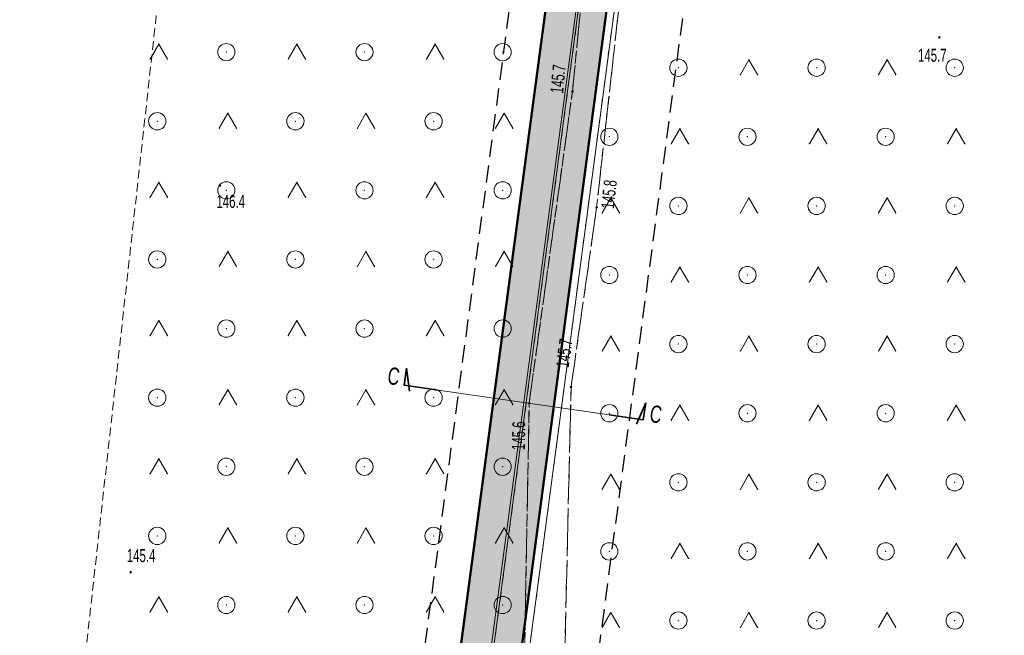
# Model space of a CAD drawing. Extents: x 6456700 to 6518119, y 5963420 to 5980059.
# Tile 233 of 256: x 6512353 to 6512410, y 5967103 to 5967138. Entities that reach past the tile are written whole.
import ezdxf
from ezdxf.enums import TextEntityAlignment as Align

# ---------------------------------------------------------------- set-up
doc = ezdxf.new("R2010")
doc.units = 0
doc.header["$MEASUREMENT"] = 0
for name, pattern in [('L_0_03', [1, 0.5, -0.5]), ('L_0_04', [1.5, 1, -0.5]), ('L_0_52', [1, 0.75, -0.25]), ('L_0_5A', [0.75, 0.5, -0.25])]:
    doc.linetypes.add(name, pattern=pattern)
doc.layers.get('0').update_dxf_attribs({"color": 2, "linetype": 'CONTINUOUS', "lineweight": 5})
for name, color, linetype, lineweight in [('18mm Kreska ciągła', 7, 'CONTINUOUS', 18), ('218_kontur_uzytku_gruntowego', 96, 'L_0_03', 18), ('219_dzialka_ewidencyjna', 7, 'CONTINUOUS', 18), ('35mm Ciągła', 7, 'CONTINUOUS', 35), ('50mm Kreska ciągła', 7, 'CONTINUOUS', 50), ('9mm Kreska ciągła', 252, 'CONTINUOUS', 9), ('jezdnia', 7, 'CONTINUOUS', 18), ('pikieta_naturalna', 7, 'CONTINUOUS', 18), ('pikieta_naturalna_Atr2', 7, 'CONTINUOUS', 18), ('teren_zalesiony', 7, 'CONTINUOUS', 18), ('Zakres', 7, 'CONTINUOUS', 18)]:
    doc.layers.add(name, color=color, linetype=linetype, lineweight=lineweight)
doc.styles.get("Standard").update_dxf_attribs({"font": 'txt', "width": 0.75})
doc.styles.add('Znaczniki', font='GOTHIC.TTF', dxfattribs={"width": 0.7})

# ---------------------------------------------------------------- blocks, each defined once
blk = doc.blocks.new('mdcp_nowa')
at = {"layer": 'pikieta_naturalna', "linetype": 'Continuous', "lineweight": 18}
for points in [[(6495137.27, 5983588.085, 1), (6495137.27, 5983588.175, 1)], [(6495116.02, 5983584.955, 1), (6495116.02, 5983585.045, 1)], [(6495095.6, 5983579.515, 1), (6495095.6, 5983579.605, 1)], [(6495117.42, 5983578.245, 1), (6495117.42, 5983578.335, 1)], [(6495115.94, 5983567.855, 1), (6495115.94, 5983567.945, 1)], [(6495113.51, 5983566.905, 1), (6495113.51, 5983566.995, 1)], [(6495090.43, 5983557.125, 1), (6495090.43, 5983557.215, 1)]]:
    blk.add_hatch(color=18, dxfattribs=at).paths.add_polyline_path(points)
at = {"layer": '218_kontur_uzytku_gruntowego', "lineweight": 18, "flags": 128}
for points in [[(6495120.97, 5983624.43), (6495110.24, 5983543.6)], [(6495112.3, 5983543.5), (6495123.06, 5983624.46)]]:
    blk.add_lwpolyline(points, dxfattribs=at)
at = {"layer": '219_dzialka_ewidencyjna', "color": 3, "linetype": 'Continuous', "lineweight": 18, "flags": 128}
for points in [[(6495110.24, 5983543.6), (6495120.97, 5983624.43)], [(6495112.3, 5983543.5), (6495123.06, 5983624.46)]]:
    blk.add_lwpolyline(points, dxfattribs=at)
at = {"layer": 'jezdnia', "color": 7, "linetype": 'L_0_52', "lineweight": 18, "flags": 128}
blk.add_lwpolyline([(6495195.83, 5982978.97), (6495200.77, 5982990.52), (6495203.76, 5983005.28), (6495200.35, 5983025.82), (6495193.24, 5983036.29), (6495189.14, 5983049.6), (6495185.12, 5983067.8), (6495183.17, 5983077.08), (6495178.19, 5983089.73), (6495174.64, 5983098.86), (6495168.43, 5983115.09), (6495161.55, 5983133.83), (6495154.76, 5983147.58), (6495144.33, 5983166.27), (6495135.54, 5983182.13), (6495131.43, 5983212.99), (6495131.68, 5983233.26), (6495131.46, 5983243.99), (6495128.32, 5983280.81), (6495127.29, 5983298.52), (6495124.19, 5983336.19), (6495123.5, 5983344), (6495121.28, 5983367.92), (6495119.64, 5983396.13), (6495116.73, 5983412.76), (6495117.19, 5983441.35), (6495116.43, 5983457.42), (6495115.48, 5983476.53), (6495115.11, 5983482.62), (6495112.3, 5983484.4), (6495091.45, 5983481.81), (6495091.37, 5983484.19), (6495109.96, 5983486.92), (6495113.25, 5983490.41), (6495113.24, 5983503.43), (6495112.69, 5983521.82), (6495113.13, 5983545.8), (6495113.51, 5983566.95), (6495116.02, 5983585), (6495118.4, 5983609.28), (6495123.42, 5983650.06), (6495131.2, 5983686.54), (6495140.07, 5983719.72), (6495146.41, 5983753.33), (6495149.05, 5983763.24), (6495154.18, 5983776.85), (6495160.67, 5983784.68), (6495175.29, 5983798.4), (6495197.26, 5983816.17), (6495217.4, 5983831.86), (6495238.65, 5983846.53), (6495263.72, 5983869.02), (6495276.39, 5983884.8), (6495285.32, 5983901), (6495289.2, 5983910.41), (6495292.89, 5983924.2), (6495294.78, 5983930.12), (6495299.2, 5983944.93), (6495304.61, 5983964.52), (6495307.5, 5983979.46), (6495307.59, 5983992.22), (6495306.46, 5984009.09), (6495305.69, 5984028.3), (6495305.67, 5984038.17), (6495300.99, 5984057.07), (6495297.28, 5984082.3), (6495291.79, 5984107.54), (6495288.36, 5984130.45), (6495280.64, 5984151.56), (6495274.64, 5984171.22), (6495270.98, 5984181.26), (6495273.99, 5984181.03), (6495276.87, 5984171.8), (6495283.5, 5984152.14), (6495291.35, 5984131.82), (6495294.78, 5984110.77), (6495299.68, 5984081.31), (6495303.27, 5984060.79), (6495332.62, 5984062.58), (6495350.78, 5984065.69), (6495352.73, 5984070.57), (6495357.63, 5984062.1), (6495352.37, 5984062.87), (6495334.16, 5984059.86), (6495303.89, 5984056.79), (6495307.64, 5984045.46), (6495309.06, 5984037.47), (6495310.62, 5984029.01), (6495312.95, 5983997.49), (6495310.44, 5983991.82), (6495310.09, 5983979.31), (6495307.08, 5983963.82), (6495301.68, 5983944.67), (6495295.97, 5983923.79), (6495292.77, 5983913.71), (6495290.13, 5983906.38), (6495284.32, 5983893.37), (6495278.05, 5983883.04), (6495264.46, 5983865.44), (6495239.09, 5983842.69), (6495219.23, 5983829.73), (6495216.93, 5983819.97), (6495223.58, 5983813.84), (6495228.16, 5983809.41), (6495224.21, 5983807.55), (6495214.94, 5983813.05), (6495207.87, 5983817.5), (6495201.24, 5983815.27), (6495178.34, 5983796.41), (6495165.6, 5983786.15), (6495159.73, 5983777.73), (6495154.77, 5983771.17), (6495151.16, 5983759.97), (6495150.26, 5983749.93), (6495142.6, 5983719.51), (6495134.42, 5983684.95), (6495127.4, 5983650.76), (6495120.08, 5983602.2), (6495117.42, 5983578.29), (6495115.94, 5983567.9), (6495115.38, 5983544.13), (6495115.07, 5983520.98), (6495115.65, 5983504.52), (6495116.24, 5983490.91), (6495120.25, 5983487.29), (6495126.33, 5983487.84), (6495143.65, 5983489.58), (6495144.46, 5983486.94), (6495127.88, 5983485.15), (6495121.64, 5983482.36), (6495118.37, 5983476.22), (6495119.55, 5983458.22), (6495119.45, 5983441.1), (6495120.18, 5983413.18), (6495121.99, 5983405.13), (6495126.07, 5983403.29), (6495130.48, 5983403.23), (6495129.73, 5983399.77), (6495124.35, 5983396.96), (6495123.73, 5983368.04), (6495126.63, 5983336.2), (6495129.59, 5983298.85), (6495131.1, 5983280.79), (6495133, 5983262.8), (6495134.25, 5983243.51), (6495134.8, 5983233.03), (6495133.67, 5983213.6), (6495138.07, 5983181.73), (6495146.27, 5983167.62), (6495157.18, 5983147.99), (6495163.68, 5983134.39), (6495170.96, 5983115.51), (6495175.46, 5983104.48), (6495181.17, 5983100.74), (6495199.93, 5983101.55), (6495199.17, 5983099.07), (6495182.34, 5983097.53), (6495180.35, 5983094.32), (6495185.39, 5983081.2), (6495192.07, 5983052.44), (6495195.58, 5983038.04), (6495198.53, 5983033.23), (6495203.76, 5983025.83), (6495206.13, 5983003.89), (6495202.54, 5982989.27), (6495201.18, 5982984.38), (6495199.22, 5982977.33), (6495199.31, 5982965.37), (6495200.17, 5982948.62), (6495203.01, 5982926.24), (6495205.43, 5982907.13), (6495210.02, 5982873.53), (6495214.31, 5982847.66), (6495217.75, 5982836.69), (6495222.16, 5982822), (6495228.36, 5982806.97), (6495230.37, 5982804.25), (6495235.28, 5982800.03), (6495240.12, 5982797.03), (6495226.36, 5982801.25), (6495225.42, 5982799.59), (6495224.16, 5982791.52), (6495222.71, 5982778.54), (6495222.21, 5982760.62), (6495221.26, 5982748.78), (6495217.72, 5982722.5), (6495220.89, 5982699.43), (6495222.63, 5982688.01), (6495226.82, 5982681.43), (6495232.44, 5982678.09), (6495238.57, 5982677.74), (6495238.58, 5982674.2), (6495234.94, 5982674.18), (6495222.7, 5982675.95), (6495211.13, 5982675.67), (6495203.44, 5982672.24), (6495190.56, 5982660.85), (6495183.64, 5982651.87), (6495180.18, 5982645.51), (6495176.56, 5982638.14), (6495173.06, 5982629.9), (6495169.79, 5982622.28), (6495168.95, 5982621.1), (6495167.1, 5982622.09), (6495169.54, 5982629.99), (6495175.88, 5982643.52), (6495181.21, 5982652.88), (6495188.25, 5982661.9), (6495200.25, 5982673.34), (6495211.64, 5982680.53), (6495218.14, 5982692.06), (6495218.39, 5982699.72), (6495215.1, 5982723.62), (6495216.08, 5982729.8), (6495218.41, 5982743.49), (6495220.09, 5982761.04), (6495220.41, 5982779.3), (6495221.74, 5982791.03), (6495222.5, 5982799.07), (6495220.92, 5982803.86), (6495210.51, 5982812.59), (6495206.38, 5982817.94), (6495202.5, 5982823.86), (6495197.41, 5982834.99), (6495191.07, 5982840.79), (6495178.96, 5982851.25), (6495180.72, 5982852.83), (6495192.33, 5982842.82), (6495193.9, 5982841.49), (6495196.29, 5982839.47), (6495200.7, 5982838.43), (6495206.86, 5982825.62), (6495210.11, 5982820.87), (6495214.26, 5982814.71), (6495221.36, 5982809.09), (6495224.36, 5982806.84), (6495223.38, 5982810.9), (6495218.5, 5982823.84), (6495214.57, 5982836.22), (6495211.53, 5982847.15), (6495206.8, 5982872.08), (6495202.64, 5982906.51), (6495199.04, 5982926.21), (6495196.67, 5982948.55), (6495195.68, 5982964.58)], close=True, dxfattribs=at)
at = {"layer": 'jezdnia'}
for p in [(6495116.02, 5983585), (6495117.42, 5983578.29), (6495115.94, 5983567.9), (6495113.51, 5983566.95)]:
    blk.add_point(p, dxfattribs=at)
at = {"layer": 'pikieta_naturalna', "color": 7, "linetype": 'Continuous', "lineweight": 18}
for centre in [(6495137.27, 5983588.13), (6495116.02, 5983585), (6495095.6, 5983579.56), (6495117.42, 5983578.29), (6495115.94, 5983567.9), (6495113.51, 5983566.95), (6495090.43, 5983557.17)]:
    blk.add_circle(centre, 0.045, dxfattribs=at)
at = {"layer": 'pikieta_naturalna'}
for p in [(6495137.27, 5983588.13), (6495116.02, 5983585), (6495095.6, 5983579.56), (6495117.42, 5983578.29), (6495115.94, 5983567.9), (6495113.51, 5983566.95), (6495090.43, 5983557.17)]:
    blk.add_point(p, dxfattribs=at)
at = {"layer": 'teren_zalesiony', "color": 7, "linetype": 'L_0_5A', "lineweight": 18, "flags": 128}
for points in [[(6495091.37, 5983484.19), (6495086.18, 5983506.1), (6495084.89, 5983526.01), (6495107.33, 5983728.35), (6495127.82, 5983771.52), (6495138.38, 5983790.26), (6495151.08, 5983809.39), (6495174.94, 5983816.27), (6495177.32, 5983813.6), (6495181.6, 5983817.42), (6495179.2, 5983820.07), (6495187.87, 5983825.17), (6495217.4, 5983831.86), (6495197.26, 5983816.17), (6495175.29, 5983798.4), (6495160.67, 5983784.68), (6495154.18, 5983776.85), (6495149.95, 5983769.63), (6495149.05, 5983763.24), (6495146.41, 5983753.33), (6495140.07, 5983719.72), (6495131.2, 5983686.54), (6495123.42, 5983650.06), (6495118.4, 5983609.28), (6495116.02, 5983585), (6495113.51, 5983566.95), (6495113.13, 5983545.8), (6495112.69, 5983521.82), (6495113.24, 5983503.43), (6495113.25, 5983490.41), (6495109.96, 5983486.92)], [(6495126.33, 5983487.84), (6495120.25, 5983487.29), (6495116.24, 5983490.91), (6495115.65, 5983504.52), (6495115.07, 5983520.98), (6495115.38, 5983544.13), (6495115.94, 5983567.9), (6495117.42, 5983578.29), (6495120.08, 5983602.2), (6495127.4, 5983650.76), (6495134.42, 5983684.95), (6495142.6, 5983719.51), (6495150.26, 5983749.93), (6495151.16, 5983759.97), (6495156.38, 5983769.03), (6495159.73, 5983777.73), (6495165.6, 5983786.15), (6495178.34, 5983796.41), (6495201.24, 5983815.27), (6495207.87, 5983817.5), (6495214.94, 5983813.05), (6495224.21, 5983807.55), (6495206.66, 5983767.28), (6495174.96, 5983687.08), (6495148.49, 5983563.77), (6495147.97, 5983534.63), (6495143.65, 5983489.58)]]:
    blk.add_lwpolyline(points, close=True, dxfattribs=at)
at = {"layer": 'teren_zalesiony', "color": 7, "linetype": 'Continuous', "lineweight": 18, "flags": 128}
for points in [[(6495091.563, 5983586.873), (6495092.063, 5983587.739)], [(6495092.063, 5983587.739), (6495092.563, 5983586.873)], [(6495099.563, 5983586.873), (6495100.063, 5983587.739)], [(6495100.063, 5983587.739), (6495100.563, 5983586.873)], [(6495107.563, 5983586.873), (6495108.063, 5983587.739)], [(6495108.063, 5983587.739), (6495108.563, 5983586.873)], [(6495125.743, 5983585.973), (6495126.243, 5983586.839)], [(6495126.243, 5983586.839), (6495126.743, 5983585.973)], [(6495133.743, 5983585.973), (6495134.243, 5983586.839)], [(6495134.243, 5983586.839), (6495134.743, 5983585.973)], [(6495095.563, 5983582.873), (6495096.063, 5983583.739)], [(6495096.063, 5983583.739), (6495096.563, 5983582.873)], [(6495103.563, 5983582.873), (6495104.063, 5983583.739)], [(6495104.063, 5983583.739), (6495104.563, 5983582.873)], [(6495111.563, 5983582.873), (6495112.063, 5983583.739)], [(6495112.063, 5983583.739), (6495112.563, 5983582.873)], [(6495121.743, 5983581.973), (6495122.243, 5983582.839)], [(6495122.243, 5983582.839), (6495122.743, 5983581.973)], [(6495129.743, 5983581.973), (6495130.243, 5983582.839)], [(6495130.243, 5983582.839), (6495130.743, 5983581.973)], [(6495137.743, 5983581.973), (6495138.243, 5983582.839)], [(6495138.243, 5983582.839), (6495138.743, 5983581.973)], [(6495091.563, 5983578.873), (6495092.063, 5983579.739)], [(6495092.063, 5983579.739), (6495092.563, 5983578.873)], [(6495099.563, 5983578.873), (6495100.063, 5983579.739)], [(6495100.063, 5983579.739), (6495100.563, 5983578.873)], [(6495107.563, 5983578.873), (6495108.063, 5983579.739)], [(6495108.063, 5983579.739), (6495108.563, 5983578.873)], [(6495117.743, 5983577.973), (6495118.243, 5983578.839)], [(6495118.243, 5983578.839), (6495118.743, 5983577.973)], [(6495125.743, 5983577.973), (6495126.243, 5983578.839)], [(6495126.243, 5983578.839), (6495126.743, 5983577.973)], [(6495133.743, 5983577.973), (6495134.243, 5983578.839)], [(6495134.243, 5983578.839), (6495134.743, 5983577.973)], [(6495095.563, 5983574.873), (6495096.063, 5983575.739)], [(6495096.063, 5983575.739), (6495096.563, 5983574.873)], [(6495103.563, 5983574.873), (6495104.063, 5983575.739)], [(6495104.063, 5983575.739), (6495104.563, 5983574.873)], [(6495111.563, 5983574.873), (6495112.063, 5983575.739)], [(6495112.063, 5983575.739), (6495112.563, 5983574.873)], [(6495121.743, 5983573.973), (6495122.243, 5983574.839)], [(6495122.243, 5983574.839), (6495122.743, 5983573.973)], [(6495129.743, 5983573.973), (6495130.243, 5983574.839)], [(6495130.243, 5983574.839), (6495130.743, 5983573.973)], [(6495137.743, 5983573.973), (6495138.243, 5983574.839)], [(6495138.243, 5983574.839), (6495138.743, 5983573.973)], [(6495091.563, 5983570.873), (6495092.063, 5983571.739)], [(6495092.063, 5983571.739), (6495092.563, 5983570.873)], [(6495099.563, 5983570.873), (6495100.063, 5983571.739)], [(6495100.063, 5983571.739), (6495100.563, 5983570.873)], [(6495107.563, 5983570.873), (6495108.063, 5983571.739)], [(6495108.063, 5983571.739), (6495108.563, 5983570.873)], [(6495117.743, 5983569.973), (6495118.243, 5983570.839)], [(6495118.243, 5983570.839), (6495118.743, 5983569.973)], [(6495125.743, 5983569.973), (6495126.243, 5983570.839)], [(6495126.243, 5983570.839), (6495126.743, 5983569.973)], [(6495133.743, 5983569.973), (6495134.243, 5983570.839)], [(6495134.243, 5983570.839), (6495134.743, 5983569.973)], [(6495095.563, 5983566.873), (6495096.063, 5983567.739)], [(6495096.063, 5983567.739), (6495096.563, 5983566.873)], [(6495103.563, 5983566.873), (6495104.063, 5983567.739)], [(6495104.063, 5983567.739), (6495104.563, 5983566.873)], [(6495111.563, 5983566.873), (6495112.063, 5983567.739)], [(6495112.063, 5983567.739), (6495112.563, 5983566.873)], [(6495121.743, 5983565.973), (6495122.243, 5983566.839)], [(6495122.243, 5983566.839), (6495122.743, 5983565.973)], [(6495129.743, 5983565.973), (6495130.243, 5983566.839)], [(6495130.243, 5983566.839), (6495130.743, 5983565.973)], [(6495137.743, 5983565.973), (6495138.243, 5983566.839)], [(6495138.243, 5983566.839), (6495138.743, 5983565.973)], [(6495091.563, 5983562.873), (6495092.063, 5983563.739)], [(6495092.063, 5983563.739), (6495092.563, 5983562.873)], [(6495099.563, 5983562.873), (6495100.063, 5983563.739)], [(6495100.063, 5983563.739), (6495100.563, 5983562.873)], [(6495107.563, 5983562.873), (6495108.063, 5983563.739)], [(6495108.063, 5983563.739), (6495108.563, 5983562.873)], [(6495117.743, 5983561.973), (6495118.243, 5983562.839)], [(6495118.243, 5983562.839), (6495118.743, 5983561.973)], [(6495125.743, 5983561.973), (6495126.243, 5983562.839)], [(6495126.243, 5983562.839), (6495126.743, 5983561.973)], [(6495133.743, 5983561.973), (6495134.243, 5983562.839)], [(6495134.243, 5983562.839), (6495134.743, 5983561.973)], [(6495095.563, 5983558.873), (6495096.063, 5983559.739)], [(6495096.063, 5983559.739), (6495096.563, 5983558.873)], [(6495103.563, 5983558.873), (6495104.063, 5983559.739)], [(6495104.063, 5983559.739), (6495104.563, 5983558.873)], [(6495111.563, 5983558.873), (6495112.063, 5983559.739)], [(6495112.063, 5983559.739), (6495112.563, 5983558.873)], [(6495121.743, 5983557.973), (6495122.243, 5983558.839)], [(6495122.243, 5983558.839), (6495122.743, 5983557.973)], [(6495129.743, 5983557.973), (6495130.243, 5983558.839)], [(6495130.243, 5983558.839), (6495130.743, 5983557.973)], [(6495137.743, 5983557.973), (6495138.243, 5983558.839)], [(6495138.243, 5983558.839), (6495138.743, 5983557.973)], [(6495091.563, 5983554.873), (6495092.063, 5983555.739)], [(6495092.063, 5983555.739), (6495092.563, 5983554.873)], [(6495099.563, 5983554.873), (6495100.063, 5983555.739)], [(6495100.063, 5983555.739), (6495100.563, 5983554.873)], [(6495107.563, 5983554.873), (6495108.063, 5983555.739)], [(6495108.063, 5983555.739), (6495108.563, 5983554.873)], [(6495117.743, 5983553.973), (6495118.243, 5983554.839)], [(6495118.243, 5983554.839), (6495118.743, 5983553.973)], [(6495125.743, 5983553.973), (6495126.243, 5983554.839)], [(6495126.243, 5983554.839), (6495126.743, 5983553.973)], [(6495133.743, 5983553.973), (6495134.243, 5983554.839)], [(6495134.243, 5983554.839), (6495134.743, 5983553.973)]]:
    blk.add_lwpolyline(points, dxfattribs=at)
at = {"layer": 'teren_zalesiony', "color": 7, "linetype": 'Continuous', "lineweight": 18}
for centre in [(6495095.976, 5983587.276), (6495103.976, 5983587.276), (6495111.976, 5983587.276), (6495122.156, 5983586.376), (6495130.156, 5983586.376), (6495138.156, 5983586.376), (6495091.976, 5983583.276), (6495099.976, 5983583.276), (6495107.976, 5983583.276), (6495118.156, 5983582.376), (6495126.156, 5983582.376), (6495134.156, 5983582.376), (6495095.976, 5983579.276), (6495103.976, 5983579.276), (6495111.976, 5983579.276), (6495122.156, 5983578.376), (6495130.156, 5983578.376), (6495138.156, 5983578.376), (6495091.976, 5983575.276), (6495099.976, 5983575.276), (6495107.976, 5983575.276), (6495118.156, 5983574.376), (6495126.156, 5983574.376), (6495134.156, 5983574.376), (6495095.976, 5983571.276), (6495103.976, 5983571.276), (6495111.976, 5983571.276), (6495122.156, 5983570.376), (6495130.156, 5983570.376), (6495138.156, 5983570.376), (6495091.976, 5983567.276), (6495099.976, 5983567.276), (6495107.976, 5983567.276), (6495118.156, 5983566.376), (6495126.156, 5983566.376), (6495134.156, 5983566.376), (6495095.976, 5983563.276), (6495103.976, 5983563.276), (6495111.976, 5983563.276), (6495122.156, 5983562.376), (6495130.156, 5983562.376), (6495138.156, 5983562.376), (6495091.976, 5983559.276), (6495099.976, 5983559.276), (6495107.976, 5983559.276), (6495118.156, 5983558.376), (6495126.156, 5983558.376), (6495134.156, 5983558.376), (6495095.976, 5983555.276), (6495103.976, 5983555.276), (6495111.976, 5983555.276), (6495122.156, 5983554.376), (6495130.156, 5983554.376), (6495138.156, 5983554.376)]:
    blk.add_circle(centre, 0.5, dxfattribs=at)
at = {"layer": 'teren_zalesiony'}
for p in [(6495092.063, 5983587.739), (6495092.063, 5983587.739), (6495095.976, 5983587.276), (6495100.063, 5983587.739), (6495100.063, 5983587.739), (6495103.976, 5983587.276), (6495108.063, 5983587.739), (6495108.063, 5983587.739), (6495111.976, 5983587.276), (6495091.563, 5983586.873), (6495092.563, 5983586.873), (6495099.563, 5983586.873), (6495100.563, 5983586.873), (6495107.563, 5983586.873), (6495108.563, 5983586.873), (6495126.243, 5983586.839), (6495126.243, 5983586.839), (6495134.243, 5983586.839), (6495134.243, 5983586.839), (6495122.156, 5983586.376), (6495130.156, 5983586.376), (6495138.156, 5983586.376), (6495125.743, 5983585.973), (6495126.743, 5983585.973), (6495133.743, 5983585.973), (6495134.743, 5983585.973), (6495116.02, 5983585), (6495091.976, 5983583.276), (6495096.063, 5983583.739), (6495096.063, 5983583.739), (6495099.976, 5983583.276), (6495104.063, 5983583.739), (6495104.063, 5983583.739), (6495107.976, 5983583.276), (6495112.063, 5983583.739), (6495112.063, 5983583.739), (6495095.563, 5983582.873), (6495096.563, 5983582.873), (6495103.563, 5983582.873), (6495104.563, 5983582.873), (6495111.563, 5983582.873), (6495112.563, 5983582.873), (6495122.243, 5983582.839), (6495122.243, 5983582.839), (6495130.243, 5983582.839), (6495130.243, 5983582.839), (6495138.243, 5983582.839), (6495138.243, 5983582.839), (6495118.156, 5983582.376), (6495126.156, 5983582.376), (6495134.156, 5983582.376), (6495121.743, 5983581.973), (6495122.743, 5983581.973), (6495129.743, 5983581.973), (6495130.743, 5983581.973), (6495137.743, 5983581.973), (6495138.743, 5983581.973), (6495092.063, 5983579.739), (6495092.063, 5983579.739), (6495095.976, 5983579.276), (6495100.063, 5983579.739), (6495100.063, 5983579.739), (6495103.976, 5983579.276), (6495108.063, 5983579.739), (6495108.063, 5983579.739), (6495111.976, 5983579.276), (6495091.563, 5983578.873), (6495092.563, 5983578.873), (6495099.563, 5983578.873), (6495100.563, 5983578.873), (6495107.563, 5983578.873), (6495108.563, 5983578.873), (6495118.243, 5983578.839), (6495118.243, 5983578.839), (6495126.243, 5983578.839), (6495126.243, 5983578.839), (6495134.243, 5983578.839), (6495134.243, 5983578.839), (6495117.42, 5983578.29), (6495122.156, 5983578.376), (6495130.156, 5983578.376), (6495138.156, 5983578.376), (6495117.743, 5983577.973), (6495118.743, 5983577.973), (6495125.743, 5983577.973), (6495126.743, 5983577.973), (6495133.743, 5983577.973), (6495134.743, 5983577.973), (6495091.976, 5983575.276), (6495096.063, 5983575.739), (6495096.063, 5983575.739), (6495099.976, 5983575.276), (6495104.063, 5983575.739), (6495104.063, 5983575.739), (6495107.976, 5983575.276), (6495112.063, 5983575.739), (6495112.063, 5983575.739), (6495095.563, 5983574.873), (6495096.563, 5983574.873), (6495103.563, 5983574.873), (6495104.563, 5983574.873), (6495111.563, 5983574.873), (6495112.563, 5983574.873), (6495122.243, 5983574.839), (6495122.243, 5983574.839), (6495130.243, 5983574.839), (6495130.243, 5983574.839), (6495138.243, 5983574.839), (6495138.243, 5983574.839), (6495118.156, 5983574.376), (6495126.156, 5983574.376), (6495134.156, 5983574.376), (6495121.743, 5983573.973), (6495122.743, 5983573.973), (6495129.743, 5983573.973), (6495130.743, 5983573.973), (6495137.743, 5983573.973), (6495138.743, 5983573.973), (6495092.063, 5983571.739), (6495092.063, 5983571.739), (6495095.976, 5983571.276), (6495100.063, 5983571.739), (6495100.063, 5983571.739), (6495103.976, 5983571.276), (6495108.063, 5983571.739), (6495108.063, 5983571.739), (6495111.976, 5983571.276), (6495091.563, 5983570.873), (6495092.563, 5983570.873), (6495099.563, 5983570.873), (6495100.563, 5983570.873), (6495107.563, 5983570.873), (6495108.563, 5983570.873), (6495118.243, 5983570.839), (6495118.243, 5983570.839), (6495126.243, 5983570.839), (6495126.243, 5983570.839), (6495134.243, 5983570.839), (6495134.243, 5983570.839), (6495122.156, 5983570.376), (6495130.156, 5983570.376), (6495138.156, 5983570.376), (6495117.743, 5983569.973), (6495118.743, 5983569.973), (6495125.743, 5983569.973), (6495126.743, 5983569.973), (6495133.743, 5983569.973), (6495134.743, 5983569.973), (6495115.94, 5983567.9), (6495091.976, 5983567.276), (6495096.063, 5983567.739), (6495096.063, 5983567.739), (6495099.976, 5983567.276), (6495104.063, 5983567.739), (6495104.063, 5983567.739), (6495107.976, 5983567.276), (6495112.063, 5983567.739), (6495112.063, 5983567.739), (6495095.563, 5983566.873), (6495096.563, 5983566.873), (6495103.563, 5983566.873), (6495104.563, 5983566.873), (6495111.563, 5983566.873), (6495112.563, 5983566.873), (6495113.51, 5983566.95), (6495122.243, 5983566.839), (6495122.243, 5983566.839), (6495130.243, 5983566.839), (6495130.243, 5983566.839), (6495138.243, 5983566.839), (6495138.243, 5983566.839), (6495118.156, 5983566.376), (6495126.156, 5983566.376), (6495134.156, 5983566.376), (6495121.743, 5983565.973), (6495122.743, 5983565.973), (6495129.743, 5983565.973), (6495130.743, 5983565.973), (6495137.743, 5983565.973), (6495138.743, 5983565.973), (6495092.063, 5983563.739), (6495092.063, 5983563.739), (6495100.063, 5983563.739), (6495100.063, 5983563.739), (6495108.063, 5983563.739), (6495108.063, 5983563.739), (6495091.563, 5983562.873), (6495092.563, 5983562.873), (6495095.976, 5983563.276), (6495099.563, 5983562.873), (6495100.563, 5983562.873), (6495103.976, 5983563.276), (6495107.563, 5983562.873), (6495108.563, 5983562.873), (6495111.976, 5983563.276), (6495118.243, 5983562.839), (6495118.243, 5983562.839), (6495126.243, 5983562.839), (6495126.243, 5983562.839), (6495134.243, 5983562.839), (6495134.243, 5983562.839), (6495122.156, 5983562.376), (6495130.156, 5983562.376), (6495138.156, 5983562.376), (6495117.743, 5983561.973), (6495118.743, 5983561.973), (6495125.743, 5983561.973), (6495126.743, 5983561.973), (6495133.743, 5983561.973), (6495134.743, 5983561.973), (6495096.063, 5983559.739), (6495096.063, 5983559.739), (6495104.063, 5983559.739), (6495104.063, 5983559.739), (6495112.063, 5983559.739), (6495112.063, 5983559.739), (6495091.976, 5983559.276), (6495095.563, 5983558.873), (6495096.563, 5983558.873), (6495099.976, 5983559.276), (6495103.563, 5983558.873), (6495104.563, 5983558.873), (6495107.976, 5983559.276), (6495111.563, 5983558.873), (6495112.563, 5983558.873), (6495122.243, 5983558.839), (6495122.243, 5983558.839), (6495130.243, 5983558.839), (6495130.243, 5983558.839), (6495138.243, 5983558.839), (6495138.243, 5983558.839), (6495118.156, 5983558.376), (6495126.156, 5983558.376), (6495134.156, 5983558.376), (6495121.743, 5983557.973), (6495122.743, 5983557.973), (6495129.743, 5983557.973), (6495130.743, 5983557.973), (6495137.743, 5983557.973), (6495138.743, 5983557.973), (6495092.063, 5983555.739), (6495092.063, 5983555.739), (6495100.063, 5983555.739), (6495100.063, 5983555.739), (6495108.063, 5983555.739), (6495108.063, 5983555.739), (6495091.563, 5983554.873), (6495092.563, 5983554.873), (6495095.976, 5983555.276), (6495099.563, 5983554.873), (6495100.563, 5983554.873), (6495103.976, 5983555.276), (6495107.563, 5983554.873), (6495108.563, 5983554.873), (6495111.976, 5983555.276), (6495118.243, 5983554.839), (6495118.243, 5983554.839), (6495126.243, 5983554.839), (6495126.243, 5983554.839), (6495134.243, 5983554.839), (6495134.243, 5983554.839), (6495122.156, 5983554.376), (6495130.156, 5983554.376), (6495138.156, 5983554.376), (6495117.743, 5983553.973), (6495118.743, 5983553.973), (6495125.743, 5983553.973), (6495126.743, 5983553.973), (6495133.743, 5983553.973), (6495134.743, 5983553.973)]:
    blk.add_point(p, dxfattribs=at)
at = {"layer": 'Zakres', "linetype": 'L_0_04', "lineweight": 25, "flags": 128}
blk.add_lwpolyline([(6495113.77, 5985050.22), (6495121.12, 5984877.07), (6495125.76, 5984757.87), (6495129.89, 5984649.81), (6495141.08, 5984611.3), (6495145.77, 5984544.53), (6495147.36, 5984487.27), (6495157.22, 5984392.07), (6495162.95, 5984387.45), (6495180.24, 5984384.16), (6495229.5, 5984386.61), (6495251.65, 5984373.41), (6495258.77, 5984357.12), (6495255.44, 5984330.44), (6495250.77, 5984304.39), (6495252.21, 5984282.78), (6495255.46, 5984256.45), (6495254.94, 5984238.25), (6495266.4, 5984211), (6495277.24, 5984182.33), (6495294.2, 5984133.19), (6495300.94, 5984095.37), (6495313.24, 5984037.69), (6495317.44, 5983978.18), (6495300.35, 5983922.18), (6495282.35, 5983883.38), (6495266.21, 5983862.23), (6495242.03, 5983839.67), (6495211.11, 5983816.86), (6495158.26, 5983772.66), (6495130.6, 5983651.16), (6495116.31, 5983543.43), (6495129.51, 5983346.73), (6495134.58, 5983264.71), (6495139.64, 5983186.97), (6495193.25, 5983077.94), (6495199.2, 5983041.97), (6495206.23, 5983026), (6495208.96, 5983004.88), (6495202.27, 5982979.48), (6495202.42, 5982950.13), (6495209.35, 5982897.38), (6495215.97, 5982850.34), (6495228.6, 5982809.97), (6495226.85, 5982778.82), (6495225.04, 5982750.56), (6495220.26, 5982723.37), (6495226.54, 5982679.97), (6495206.06, 5982669.48), (6495192.68, 5982657.71), (6495184.57, 5982648.65), (6495174.78, 5982624.58), (6495164.23, 5982604.61), (6495150.7, 5982588.3), (6495137.69, 5982582.43), (6495118.26, 5982573.75), (6495100.35, 5982558.42), (6495090.36, 5982544.99), (6495075.87, 5982519.06), (6495060.83, 5982499.68), (6495049.41, 5982485.49), (6495035.07, 5982459.7), (6495006.7, 5982406.64), (6494980.89, 5982351.84), (6494944.35, 5982293.29), (6494925.72, 5982250.11), (6494905.2, 5982190.37), (6494898.43, 5982153.5), (6494879.51, 5982063.89), (6494864.14, 5981992.66), (6494816.93, 5981768.61), (6494777.79, 5981577.7), (6494739.84, 5981394.72), (6494718.65, 5981297.89), (6494716.45, 5981237.31), (6494738.62, 5981208.21), (6494776.48, 5981173.06), (6494817.16, 5981137.44), (6494847.63, 5981109.8), (6494877.39, 5981077.08), (6494912.75, 5981030.55), (6494916.06, 5981014.71), (6494903.86, 5980957.01), (6494916.13, 5980953.51), (6494892.32, 5980927.59), (6494850.7, 5980858.8), (6494806.81, 5980779.89), (6494785.1, 5980753.49), (6494715.22, 5980723.29), (6494679.96, 5980686.78), (6494651.35, 5980651.29), (6494549.14, 5980683.24), (6494511.84, 5980659.66), (6494443.61, 5980630.33), (6494428.78, 5980598.6), (6494431.58, 5980579.46), (6494420.56, 5980549.76), (6494416.45, 5980528.2), (6494403.86, 5980507.16), (6494388.89, 5980482.96), (6494365.32, 5980407.99), (6494335.67, 5980315.15), (6494332.29, 5980297.41), (6494335.1, 5980278.18), (6494347.25, 5980254.84), (6494336.79, 5980250.09), (6494300.04, 5980271.34), (6494320.8, 5980301.43), (6494336.81, 5980349.17), (6494344.85, 5980380.92), (6494360.85, 5980437.13), (6494374.18, 5980476.38), (6494386.14, 5980498.84), (6494403.02, 5980528.52), (6494411.33, 5980563.19), (6494420.84, 5980586.25), (6494420.25, 5980601.11), (6494434.95, 5980635.94), (6494446.75, 5980644.99), (6494465.77, 5980647.27), (6494513.02, 5980669.46), (6494507.85, 5980679.68), (6494547.89, 5980705.83), (6494570.06, 5980691.34), (6494636.17, 5980669.05), (6494706.14, 5980756.86), (6494742.78, 5980772.58), (6494798.53, 5980814.27), (6494826.12, 5980867.97), (6494849.57, 5980908.6), (6494845.35, 5980942.01), (6494853.94, 5980970.83), (6494891.08, 5980960.54), (6494890.11, 5980965.73), (6494903.94, 5981025.69), (6494869.98, 5981070.3), (6494770.97, 5981160.58), (6494728.18, 5981200.64), (6494706.13, 5981229.56), (6494707.94, 5981299.75), (6494728.84, 5981398.1), (6494767.06, 5981580.19), (6494806.17, 5981770.55), (6494854.36, 5981994.76), (6494869.73, 5982065.97), (6494888.61, 5982155.44), (6494891.67, 5982173.95), (6494895.82, 5982197.45), (6494916.38, 5982253.72), (6494935.47, 5982297.95), (6494954.97, 5982331.67), (6494972.09, 5982356.64), (6494997.76, 5982411.14), (6495026.29, 5982464.48), (6495041.09, 5982491.09), (6495052.99, 5982505.88), (6495067.51, 5982524.6), (6495081.94, 5982550.43), (6495092.99, 5982565.28), (6495112.86, 5982582.29), (6495133.59, 5982591.55), (6495144.48, 5982596.46), (6495155.87, 5982610.19), (6495165.7, 5982628.8), (6495175.96, 5982654.03), (6495185.62, 5982664.83), (6495200.4, 5982677.82), (6495212.49, 5982688.04), (6495209.64, 5982723.43), (6495215.22, 5982750.57), (6495216.87, 5982779.54), (6495218.31, 5982809.31), (6495206.86, 5982847.92), (6495199.44, 5982894.74), (6495192.11, 5982948.71), (6495190.16, 5982979.24), (6495183.47, 5983075.16), (6495129.79, 5983184.34), (6495124.6, 5983264.07), (6495119.53, 5983346.09), (6495106.27, 5983543.75), (6495120.74, 5983652.9), (6495148.75, 5983779.42), (6495204.15, 5983826.04), (6495273.41, 5983889.36), (6495288.53, 5983927.42), (6495300.83, 5983964.69), (6495303.91, 5983980.14), (6495301.32, 5984039.55), (6495291.1, 5984093.63), (6495284.5, 5984130.67), (6495267.84, 5984178.93), (6495257.12, 5984207.3), (6495244.96, 5984236.19), (6495244.79, 5984255.42), (6495242.25, 5984281.97), (6495240.71, 5984304.95), (6495245.55, 5984331.94), (6495248.51, 5984355.64), (6495243.77, 5984366.47), (6495226.98, 5984376.47), (6495179.54, 5984374.12), (6495158.61, 5984378.09), (6495147.7, 5984386.91), (6495137.38, 5984486.61), (6495135.78, 5984544.04), (6495131.18, 5984609.54), (6495119.95, 5984648.2), (6495115.76, 5984757.49), (6495111.12, 5984876.67), (6495103.73, 5985050.93), (6495109.36, 5985081.73), (6495120.41, 5985085.88)], close=True, dxfattribs=at)
at = {"layer": 'pikieta_naturalna_Atr2', "color": 7, "lineweight": 15, "width": 0.66}
for s, p in [('145.7', (6495136.03, 5983587.47)), ('146.4', (6495095.4, 5983579.01)), ('145.4', (6495090.21, 5983558.51))]:
    blk.add_text(s, height=0.75, dxfattribs=at).set_placement(p, align=Align.TOP_LEFT)
for s, rotation, p in [('145.7', 84.4, (6495114.73, 5983584.94)), ('145.8', 83.7, (6495117.67, 5983578.27)), ('145.7', 81.9, (6495115.05, 5983569.09)), ('145.6', 89, (6495112.51, 5983564.25))]:
    blk.add_text(s, height=0.75, rotation=rotation, dxfattribs=at).set_placement(p, align=Align.TOP_LEFT)

msp = doc.modelspace()

# ---------------------------------------------------------------- block references
at = {"linetype": 'ByBlock'}
msp.add_blockref('mdcp_nowa', (17268.786, -16450.998), dxfattribs=at)

# ---------------------------------------------------------------- next in the draw order: hatches: boundary and pattern name
at = {"layer": '9mm Kreska ciągła'}
h = msp.add_hatch(dxfattribs=at)
h.set_pattern_fill('SAND_AND_LIME', color=4, scale=0.1)
h.set_pattern_definition([(37.5, (6512162.38958, 5966557.36103), (-0.006803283, 0.208096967), [0, -0.16416, 0, -0.1836, 0, -0.1755]), (7.5, (6512162.38958, 5966557.36103), (0.191135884, 0.304791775), [0, -0.08856, 0, -0.14796, 0, -0.0567]), (327.5, (6512162.25674, 5966557.36103), (0.33632732, 0.000611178), [0, -0.054, 0, -0.1944, 0, -0.2538]), (317.5, (6512162.25674, 5966557.36103), (0.324661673, 0.09478896), [0, -0.027, 0, -0.12744, 0, -0.1458])])
edge = h.paths.add_edge_path()
edge.add_arc((6512516.367, 5967810.283), 3, 311.5869, 347.3062, ccw=False)
edge.add_arc((6512523.503, 5967802.242), 7.75, 131.5869, 180.7804)
edge.add_line((6512515.753, 5967802.137), (6512515.839, 5967795.832))
edge.add_arc((6512568.134, 5967796.544), 52.3, 180.7804, 202.2888)
edge.add_line((6512519.742, 5967776.708), (6512533.586, 5967742.935))
edge.add_arc((6512443.186, 5967705.88), 97.7, 19.24547, 22.28878, ccw=False)
edge.add_line((6512535.426, 5967738.083), (6512551.885, 5967690.939))
edge.add_arc((6512459.645, 5967658.735), 97.7, 10.33082, 19.24547, ccw=False)
edge.add_line((6512555.761, 5967676.256), (6512567.725, 5967610.623))
edge.add_arc((6512717.556, 5967637.935), 152.3, 190.33082, 193.90778)
edge.add_line((6512569.721, 5967601.328), (6512572.468, 5967590.235))
edge.add_arc((6512477.632, 5967566.752), 97.7, 359.59588, 373.90778, ccw=False)
edge.add_line((6512575.33, 5967566.063), (6512575.106, 5967534.367))
edge.add_arc((6512497.408, 5967534.915), 77.7, 343.87223, 359.59588, ccw=False)
edge.add_line((6512572.05, 5967513.331), (6512569.54, 5967504.651))
edge.add_arc((6512475.685, 5967531.79), 97.7, 339.08524, 343.87223, ccw=False)
edge.add_line((6512566.948, 5967496.914), (6512545.985, 5967442.059))
edge.add_arc((6512524.78, 5967450.162), 22.7, 313.2875, 339.0852, ccw=False)
edge.add_line((6512540.345, 5967433.638), (6512504.063, 5967399.463))
edge.add_line((6512504.063, 5967399.463), (6512490.766, 5967386.938))
edge.add_arc((6512149.514, 5967749.225), 497.7, 309.16671, 313.28749, ccw=False)
edge.add_line((6512463.851, 5967363.353), (6512423.112, 5967330.167))
edge.add_arc((6512437.196, 5967312.877), 22.3, 129.1667, 169.6812)
edge.add_line((6512415.257, 5967316.872), (6512407.758, 5967275.686))
edge.add_arc((6511918.108, 5967364.836), 497.7, 347.25294, 349.68124, ccw=False)
edge.add_line((6512403.541, 5967255.02), (6512392.372, 5967205.646))
edge.add_arc((6512443.383, 5967194.106), 52.3, 167.2529, 172.4126)
edge.add_line((6512391.541, 5967201.011), (6512377.704, 5967097.137))
edge.add_arc((6512429.546, 5967090.232), 52.3, 172.4126, 183.9445)
edge.add_line((6512377.37, 5967086.634), (6512388.786, 5966921.07))
edge.add_arc((6510894.634, 5966818.042), 1497.7, 3.606413, 3.944541, ccw=False)
edge.add_line((6512389.368, 5966912.251), (6512395.777, 5966810.575))
edge.add_arc((6510402.033, 5966684.915), 1997.7, 2.742456, 3.606413, ccw=False)
edge.add_line((6512397.445, 5966780.498), (6512399.171, 5966744.457))
edge.add_arc((6512436.429, 5966746.242), 37.3, 182.7425, 206.0885)
edge.add_line((6512402.929, 5966729.839), (6512452.864, 5966627.857))
edge.add_arc((6512432.477, 5966617.874), 22.7, 6.2671, 26.0885, ccw=False)
edge.add_line((6512455.041, 5966620.352), (6512460.451, 5966571.093))
edge.add_arc((6515444.811, 5966898.838), 3002.303, 186.267142, 186.338012)
edge.add_line((6512460.859, 5966567.402), (6512461.669, 5966560.109))
edge.add_line((6512461.669, 5966560.109), (6512460.465, 5966557.361))
edge.add_line((6512460.465, 5966557.361), (6512465.434, 5966557.916))
edge.add_line((6512465.434, 5966557.916), (6512464.337, 5966567.789))
edge.add_arc((6515444.811, 5966898.838), 2998.803, 186.267142, 186.338012, ccw=False)
edge.add_line((6512463.93, 5966571.475), (6512458.52, 5966620.734))
edge.add_arc((6512432.477, 5966617.874), 26.2, 6.2671, 26.0885)
edge.add_line((6512456.008, 5966629.396), (6512406.072, 5966731.378))
edge.add_arc((6512436.429, 5966746.242), 33.8, 182.7425, 206.0885, ccw=False)
edge.add_line((6512402.667, 5966744.625), (6512400.941, 5966780.666))
edge.add_arc((6510402.033, 5966684.915), 2001.2, 2.742456, 3.606413)
edge.add_line((6512399.27, 5966810.795), (6512392.862, 5966912.471))
edge.add_arc((6510894.634, 5966818.042), 1501.2, 3.606413, 3.944541)
edge.add_line((6512392.278, 5966921.311), (6512380.862, 5967086.875))
edge.add_arc((6512429.546, 5967090.232), 48.8, 172.4126, 183.9445, ccw=False)
edge.add_line((6512381.174, 5967096.675), (6512395.01, 5967200.549))
edge.add_arc((6512443.383, 5967194.106), 48.8, 167.2529, 172.4126, ccw=False)
edge.add_line((6512395.786, 5967204.873), (6512406.955, 5967254.247))
edge.add_arc((6511918.108, 5967364.836), 501.2, 347.25294, 349.68124)
edge.add_line((6512411.202, 5967275.059), (6512418.7, 5967316.245))
edge.add_arc((6512437.196, 5967312.877), 18.8, 129.1667, 169.6812, ccw=False)
edge.add_line((6512425.323, 5967327.453), (6512466.061, 5967360.639))
edge.add_arc((6512149.514, 5967749.225), 501.2, 309.16671, 313.28749)
edge.add_line((6512493.166, 5967384.391), (6512506.462, 5967396.915))
edge.add_line((6512506.462, 5967396.915), (6512542.744, 5967431.09))
edge.add_arc((6512524.78, 5967450.162), 26.2, 313.2875, 339.0852)
edge.add_line((6512549.254, 5967440.809), (6512570.217, 5967495.664))
edge.add_arc((6512475.685, 5967531.79), 101.2, 339.08524, 343.87223)
edge.add_line((6512572.902, 5967503.679), (6512575.412, 5967512.359))
edge.add_arc((6512497.408, 5967534.915), 81.2, 343.87223, 359.59588)
edge.add_line((6512578.606, 5967534.342), (6512578.829, 5967566.038))
edge.add_arc((6512477.632, 5967566.752), 101.2, 359.59588, 373.90778)
edge.add_line((6512575.865, 5967591.076), (6512573.118, 5967602.169))
edge.add_arc((6512717.556, 5967637.935), 148.8, 190.33082, 193.90778, ccw=False)
edge.add_line((6512571.168, 5967611.25), (6512559.204, 5967676.884))
edge.add_arc((6512459.645, 5967658.735), 101.2, 10.33082, 19.24547)
edge.add_line((6512555.189, 5967692.092), (6512538.73, 5967739.237))
edge.add_arc((6512443.186, 5967705.88), 101.2, 19.24547, 22.28878)
edge.add_line((6512536.824, 5967744.262), (6512522.98, 5967778.036))
edge.add_arc((6512568.134, 5967796.544), 48.8, 180.7804, 202.2888, ccw=False)
edge.add_line((6512519.339, 5967795.88), (6512519.305, 5967798.372))
edge.add_arc((6512522.305, 5967798.413), 3, 27.7369, 180.7804, ccw=False)
edge.add_line((6512524.96, 5967799.809), (6512519.294, 5967809.624))

# ---------------------------------------------------------------- next in the draw order: linework, layer by layer
at = {"layer": '18mm Kreska ciągła', "color": 4, "ltscale": 0.1}
msp.add_lwpolyline([(6512404.501, 5966730.608, -0.10222), (6512400.919, 5966744.541), (6512399.193, 5966780.582, 0.00377), (6512397.523, 5966810.685), (6512391.115, 5966912.361, 0.001475), (6512390.532, 5966921.19), (6512379.116, 5967086.754, -0.05036), (6512379.439, 5967096.906), (6512393.275, 5967200.78, -0.022517), (6512394.079, 5967205.26), (6512405.248, 5967254.633, 0.010596), (6512409.48, 5967275.372), (6512416.979, 5967316.558, -0.178643), (6512424.217, 5967328.81), (6512464.956, 5967361.996, 0.017982), (6512491.966, 5967385.664), (6512541.545, 5967432.364, 0.113042), (6512547.619, 5967441.434), (6512568.583, 5967496.289, 0.02089), (6512571.221, 5967504.165), (6512573.731, 5967512.845, 0.068715), (6512576.856, 5967534.354), (6512577.079, 5967566.051, 0.062529), (6512574.166, 5967590.656)], format="xyb", dxfattribs=at)
at = {"layer": '35mm Ciągła'}
for p, q in [((6512375.054, 5967117.001), (6512375.198, 5967117.991)), ((6512375.198, 5967117.991), (6512375.366, 5967116.658)), ((6512377.034, 5967116.714), (6512375.054, 5967117.001)), ((6512389.053, 5967115.982), (6512388.513, 5967114.752)), ((6512388.909, 5967114.993), (6512389.053, 5967115.982)), ((6512386.93, 5967115.28), (6512388.909, 5967114.993))]:
    msp.add_line(p, q, dxfattribs=at)
at = {"layer": '35mm Ciągła', "lineweight": 5}
msp.add_line((6512377.034, 5967116.714), (6512386.93, 5967115.28), dxfattribs=at)
at = {"layer": '50mm Kreska ciągła', "color": 5, "ltscale": 0.1}
for points in [[(6512391.541, 5967201.011), (6512377.704, 5967097.137, 0.05036), (6512377.37, 5967086.634), (6512388.786, 5966921.07, -0.001475), (6512389.368, 5966912.251), (6512395.777, 5966810.575, -0.00377), (6512397.445, 5966780.498), (6512399.171, 5966744.457, 0.10222), (6512402.929, 5966729.839)], [(6512406.072, 5966731.378, -0.10222), (6512402.667, 5966744.625), (6512400.941, 5966780.666, 0.00377), (6512399.27, 5966810.795), (6512392.862, 5966912.471, 0.001475), (6512392.278, 5966921.311), (6512380.862, 5967086.875, -0.05036), (6512381.174, 5967096.675), (6512395.01, 5967200.549, -0.022517)]]:
    msp.add_lwpolyline(points, format="xyb", dxfattribs=at)

# ---------------------------------------------------------------- next in the draw order: texts
at = {"layer": '35mm Ciągła', "char_height": 1, "width": 1.41349, "rotation": 351.7517, "style": 'Znaczniki'}
for insert, attachment_point in [((6512374.189, 5967118.067), 1), ((6512390.042, 5967115.769), 3)]:
    msp.add_mtext('C', dxfattribs=dict(at, insert=insert, attachment_point=attachment_point))

doc.saveas('drawing.dxf')
